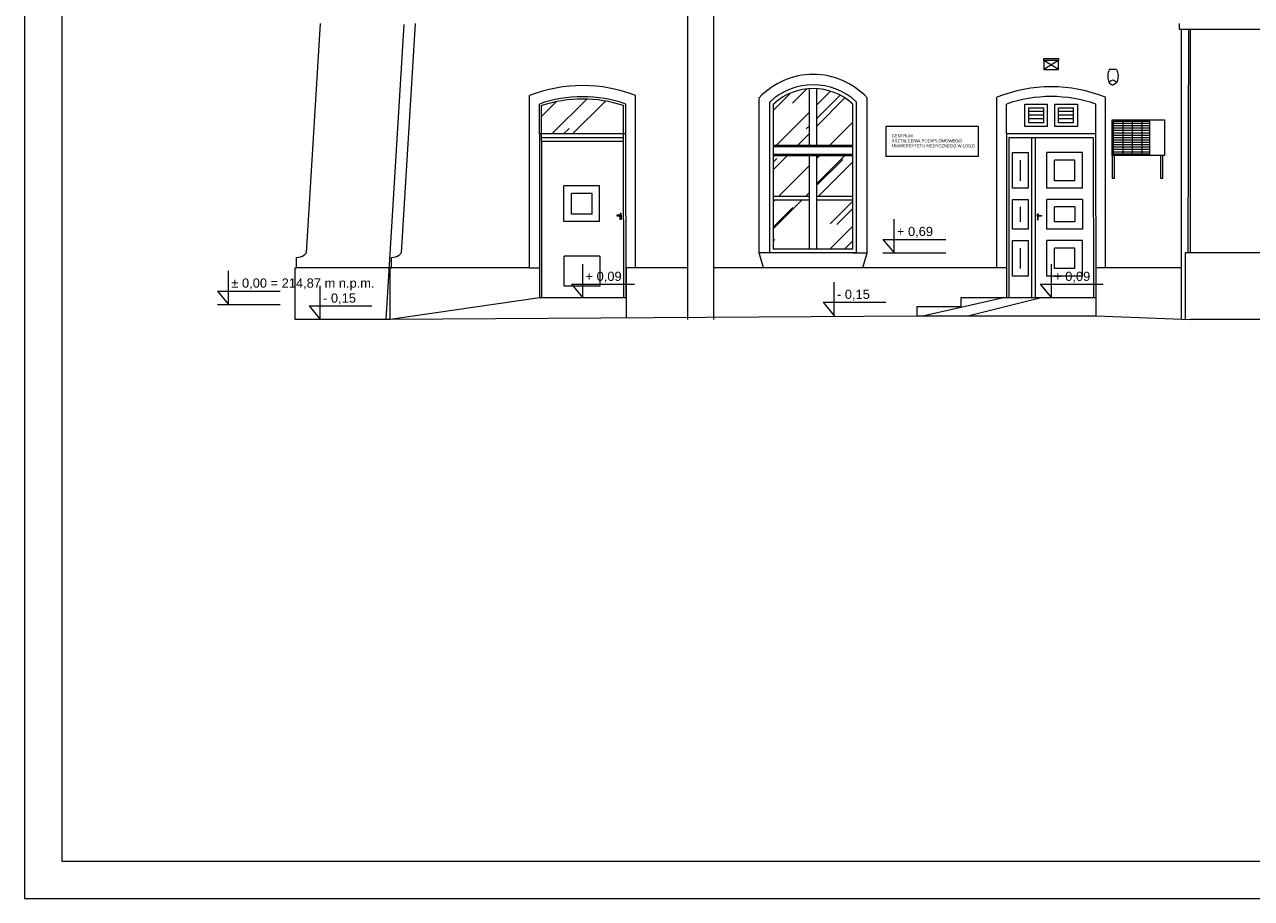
# Model space of a CAD drawing. Header units: millimetres. Extents: x -5254 to 173417, y -28809 to -6400.
# Tile 158 of 256: x 117986 to 119627, y -13512 to -12344. Entities that reach past the tile are written whole.
import ezdxf

# ---------------------------------------------------------------- set-up
doc = ezdxf.new("R2010")
doc.units = ezdxf.units.MM
for name, color, linetype, lineweight in [('me_cienka', 7, 'Continuous', 15), ('me_cienkie', 7, 'Continuous', 9), ('me_drewno', 7, 'Continuous', 15), ('me_elektryka', 7, 'Continuous', 15), ('me_koty', 7, 'Continuous', 13), ('me_szyby', 7, 'Continuous', 13), ('me_tabela', 7, 'Continuous', 20), ('me_tekst', 7, 'Continuous', 13), ('me_wentylacja', 7, 'Continuous', 9), ('me_ściany', 7, 'Continuous', 20)]:
    doc.layers.add(name, color=color, linetype=linetype, lineweight=lineweight)
doc.styles.add('PIOTR', font='arial.ttf', dxfattribs={"height": 10})
doc.styles.add('TABELKA', font='arial.ttf')
pattern_1 = [(45, (102824.3, -22615.82), (47.41575, 126.442), [838.2, -111.76, 279.4, -55.88]), (45, (102857.1, -22543.51), (-92.06559, 13.03933), [167.64, -18.4404, 335.28, -41.91]), (45, (102810.472, -22562.476), (178.994465, 231.942055), [447.04, -78.232, 223.52, -55.88])]

# ---------------------------------------------------------------- blocks, each defined once
blk = doc.blocks.new('KOTA')
at = {"color": 0}
for p, q in [((0, 0), (0, 50)), ((-16.6, 20), (76.8, 20)), ((-16.6, 20), (0, 0))]:
    blk.add_line(p, q, dxfattribs=at)
at = {"color": 0, "style": 'TABELKA', "flags": 4}
blk.add_attdef('POZIOM', (1.4, 25), '', height=13.7, rotation=360, dxfattribs=at)

msp = doc.modelspace()

# ---------------------------------------------------------------- hatches: boundary and pattern name
at = {"layer": 'me_szyby'}
h = msp.add_hatch(dxfattribs=at)
h.set_pattern_fill('AR-RROOF', color=256, scale=2.2, angle=45)
h.set_pattern_definition(pattern_1)
h.paths.add_polyline_path([(120699.05, -12632.04), (120753.05, -12632.04), (120753.05, -12512.04), (120699.05, -12512.04)])
h.paths.add_polyline_path([(120637.05, -12512.04), (120637.05, -12632.04), (120691.05, -12632.04), (120691.05, -12512.04)])
h.paths.add_polyline_path([(120699.05, -12502.04), (120753.05, -12502.04), (120753.05, -12442.04), (120699.05, -12442.04)])
h.paths.add_polyline_path([(120637.05, -12502.04), (120691.05, -12502.04), (120691.05, -12442.04), (120637.05, -12442.04)])
h.paths.add_polyline_path([(120450.05, -12442.04), (120396.05, -12442.04), (120396.05, -12502.04), (120450.05, -12502.04)])
h.paths.add_polyline_path([(120388.05, -12442.04), (120334.05, -12442.04), (120334.05, -12502.04), (120388.05, -12502.04)])
h.paths.add_polyline_path([(120450.05, -12512.04), (120396.05, -12512.04), (120396.05, -12632.04), (120450.05, -12632.04)])
h.paths.add_polyline_path([(120388.05, -12512.04), (120334.05, -12512.04), (120334.05, -12632.04), (120388.05, -12632.04)])
h.paths.add_polyline_path([(120093.05, -12632.04), (120147.05, -12632.04), (120147.05, -12512.04), (120093.05, -12512.04)])
h.paths.add_polyline_path([(120093.05, -12502.04), (120147.05, -12502.04), (120147.05, -12442.04), (120093.05, -12442.04)])
h.paths.add_polyline_path([(120031.05, -12502.04), (120085.05, -12502.04), (120085.05, -12442.04), (120031.05, -12442.04)])
h.paths.add_polyline_path([(120031.05, -12632.04), (120085.05, -12632.04), (120085.05, -12512.04), (120031.05, -12512.04)])
h.paths.add_polyline_path([(119846.05, -12442.04), (119792.05, -12442.04), (119792.05, -12502.04), (119846.05, -12502.04)])
h.paths.add_polyline_path([(119784.05, -12442.04), (119730.05, -12442.04), (119730.05, -12502.04), (119784.05, -12502.04)])
h.paths.add_polyline_path([(119792.05, -12632.04), (119846.05, -12632.04), (119846.05, -12512.04), (119792.05, -12512.04)])
h.paths.add_polyline_path([(119730.05, -12632.04), (119784.05, -12632.04), (119784.05, -12512.04), (119730.05, -12512.04)])
h.paths.add_polyline_path([(119045.65, -12505.33), (119093.65, -12505.33), (119093.65, -12450.04, 0.1713719), (119045.65, -12429.56)])
h.paths.add_polyline_path([(118987.65, -12505.33), (119035.65, -12505.33), (119035.65, -12429.56, 0.1713719), (118987.65, -12450.04)])
h.paths.add_polyline_path([(118987.65, -12573.6), (119035.65, -12573.6), (119035.65, -12519.33), (118987.65, -12519.33)])
h.paths.add_polyline_path([(119045.65, -12573.6), (119093.65, -12573.6), (119093.65, -12519.33), (119045.65, -12519.33)])
h.paths.add_polyline_path([(119045.65, -12644.04), (119093.65, -12644.04), (119093.65, -12578.6), (119045.65, -12578.6), (119045.65, -12592.62)])
h.paths.add_polyline_path([(119035.65, -12592.62), (119035.65, -12578.6), (118987.65, -12578.6), (118987.65, -12644.04), (119035.65, -12644.04)])
h = msp.add_hatch(dxfattribs=at)
h.set_pattern_fill('AR-RROOF', color=256, scale=2.2, angle=45)
h.set_pattern_definition(pattern_1)
h.paths.add_polyline_path([(118787.1, -12490.04), (118787.1, -12452.19, 0.1609841), (118677.65, -12452.19), (118677.65, -12490.04)])
at = {"layer": 'me_wentylacja'}
h = msp.add_hatch(dxfattribs=at)
h.set_pattern_fill('GRATE', color=256, scale=4)
h.set_pattern_definition([(0, (119442.2785, -12516.9553), (0, 3.175), []), (90, (119442.279, -12516.955), (-12.7, 8e-16), [])])
h.paths.add_polyline_path([(119490.28, -12516.96), (119490.28, -12472.96), (119442.28, -12472.96), (119442.28, -12516.96)])

# ---------------------------------------------------------------- linework, layer by layer
at = {"layer": 'me_cienka'}
for p, q in [((118872.65, -10833.27), (118872.65, -12738.04)), ((118907.65, -10833.27), (118907.65, -12738.04)), ((118493.55, -12343.78), (118469.62, -12738.04)), ((119530.05, -12342.54), (119530.05, -12350.04)), ((119530.05, -12350.04), (119545.05, -12350.04)), ((119532.55, -12350.04), (119532.55, -12738.04)), ((119534.05, -12350.04), (119549.05, -12350.04)), ((119542.55, -12350.04), (119541.55, -12649.04)), ((119549.05, -12350.04), (120941.05, -12350.04))]:
    msp.add_line(p, q, dxfattribs=at)
at = {"layer": 'me_cienkie'}
for p, q in [((118661.65, -12669.04), (118661.65, -12438.86)), ((118803.1, -12669.04), (118803.1, -12438.86)), ((119286.05, -12669.04), (119286.05, -12441)), ((119431.55, -12669.04), (119431.55, -12441)), ((119299.05, -12490.04), (119299.05, -12450.04)), ((119418.55, -12490.04), (119418.55, -12450.04)), ((119261.05, -12480.04), (119137.65, -12480.04)), ((119137.65, -12480.04), (119137.65, -12520.04)), ((119261.05, -12480.04), (119261.05, -12520.04)), ((119299.05, -12490.04), (119299.05, -12709.04)), ((119419.05, -12709.04), (119418.55, -12490.04)), ((119261.05, -12520.04), (119137.65, -12520.04)), ((119440.28, -12518.96), (119440.28, -12548.96)), ((119443.28, -12548.96), (119443.28, -12518.96)), ((119504.9, -12518.96), (119504.9, -12548.96)), ((119507.9, -12548.96), (119507.9, -12518.96)), ((119440.28, -12548.96), (119443.28, -12548.96)), ((119504.9, -12548.96), (119507.9, -12548.96)), ((118982.75, -12649.04), (118968.65, -12649.04)), ((119098.65, -12649.04), (119112.65, -12649.04)), ((119133.94, -12649.04), (119217.96, -12649.04)), ((120941.05, -12649.04), (119545.05, -12649.04)), ((118475.05, -12669.04), (118349.05, -12669.04)), ((118661.65, -12669.04), (118475.05, -12669.04)), ((118661.65, -12669.04), (118674.65, -12669.04)), ((118674.65, -12669.04), (118674.65, -12709.04)), ((118803.1, -12669.04), (118790.51, -12669.07)), ((118790.6, -12709.04), (118790.51, -12669.07)), ((118790.65, -12669.07), (118790.65, -12736)), ((118872.65, -12669.04), (118803.1, -12669.04)), ((119299.05, -12669.04), (118907.65, -12669.04)), ((119532.55, -12669.04), (119418.96, -12669.07)), ((118674.65, -12709.04), (118475.05, -12738.04)), ((118790.65, -12709.04), (118674.65, -12709.04)), ((119295.18, -12709.04), (119189.18, -12733.04)), ((119299.05, -12709.04), (119238.05, -12709.04)), ((119238.05, -12709.04), (119238.05, -12721.04)), ((119345.31, -12709.04), (119249.05, -12733.04)), ((119419.05, -12709.04), (119299.05, -12709.04)), ((119419.11, -12733.04), (119419.11, -12709.04)), ((118244.28, -12718.04), (118328.3, -12718.04)), ((119238.05, -12721.04), (119179.05, -12721.04)), ((119179.05, -12721.04), (119179.05, -12733.04)), ((119179.05, -12733.04), (119189.18, -12733.04)), ((119189.18, -12733.04), (119249.05, -12733.04))]:
    msp.add_line(p, q, dxfattribs=at)
for points in [[(118968.65, -12649.04), (118968.65, -12441.55)], [(119112.65, -12649.04), (119112.65, -12441.55)], [(118974.26, -12669.04), (118968.65, -12649.04)], [(119107.05, -12669.04), (119112.65, -12649.04)]]:
    msp.add_lwpolyline(points, dxfattribs=at)
for centre, radius, start, end in [((119040.65, -12509.33), 98.89, 43.27373, 136.72627), ((118732.38, -12617.75), 192.37, 68.42966, 111.57034), ((119358.8, -12623.54), 196.5, 68.27062, 111.72938), ((119358.8, -12623.54), 183.5, 70.99761, 109.00239)]:
    msp.add_arc(centre, radius, start, end, dxfattribs=at)
at = {"layer": 'me_drewno'}
for p, q in [((118674.65, -12490.04), (118674.65, -12450.04)), ((118677.65, -12500.04), (118677.65, -12452.19)), ((118787.1, -12500.04), (118787.1, -12452.19)), ((118790.1, -12490.04), (118790.1, -12450.04)), ((118790.1, -12490.04), (118674.65, -12490.04)), ((118674.65, -12490.04), (118674.65, -12709.04)), ((118787.11, -12495.04), (118677.65, -12495.04)), ((118790.6, -12709.04), (118790.1, -12490.04)), ((119418.55, -12490.04), (119299.05, -12490.04)), ((119299.05, -12490.04), (119299.05, -12709.04)), ((119415.56, -12495.04), (119302.05, -12495.04)), ((119302.05, -12495.04), (119302.05, -12709.04)), ((119333.05, -12709.04), (119333.05, -12495.04)), ((119338.05, -12709.04), (119338.05, -12495.04)), ((119416.05, -12709.05), (119415.56, -12495.04)), ((119419.05, -12709.04), (119418.55, -12490.04)), ((118787.11, -12500.04), (118677.65, -12500.04)), ((118677.65, -12500.04), (118677.65, -12709.04)), ((118787.6, -12709.05), (118787.11, -12500.04)), ((119307.05, -12515.04), (119328.05, -12515.04)), ((119307.05, -12562.54), (119307.05, -12515.04)), ((119317.55, -12525.04), (119317.55, -12552.54)), ((119328.05, -12515.04), (119328.05, -12562.54)), ((119400.6, -12515.04), (119353.05, -12515.04)), ((119353.05, -12562.54), (119353.05, -12515.04)), ((119390.6, -12525.04), (119363.05, -12525.04)), ((119363.05, -12552.54), (119363.05, -12525.04)), ((119390.6, -12552.54), (119390.6, -12525.04)), ((119400.6, -12562.54), (119400.6, -12515.04)), ((118755.12, -12559.61), (118707.58, -12559.61)), ((118707.58, -12607.11), (118707.58, -12559.61)), ((118755.12, -12607.11), (118755.12, -12559.61)), ((119328.05, -12562.54), (119307.05, -12562.54)), ((119400.6, -12562.54), (119353.05, -12562.54)), ((119390.6, -12552.54), (119363.05, -12552.54)), ((118745.12, -12569.61), (118717.58, -12569.61)), ((118717.58, -12597.11), (118717.58, -12569.61)), ((118745.12, -12597.11), (118745.12, -12569.61)), ((119307.05, -12577.54), (119328.05, -12577.54)), ((119307.05, -12617.54), (119307.05, -12577.54)), ((119328.05, -12577.54), (119328.05, -12617.54)), ((119400.6, -12577.54), (119353.05, -12577.54)), ((119353.05, -12617.54), (119353.05, -12577.54)), ((119400.6, -12577.54), (119400.6, -12617.54)), ((119317.55, -12587.54), (119317.55, -12607.54)), ((119390.6, -12587.54), (119363.05, -12587.54)), ((119363.05, -12607.54), (119363.05, -12587.54)), ((119390.6, -12587.54), (119390.6, -12607.54)), ((118755.12, -12607.11), (118707.58, -12607.11)), ((118745.12, -12597.11), (118717.58, -12597.11)), ((118784.35, -12598.54), (118778.35, -12598.54)), ((118778.35, -12598.54), (118778.35, -12599.54)), ((118778.35, -12599.54), (118784.35, -12599.54)), ((118783.85, -12596.54), (118782.85, -12596.54)), ((118782.85, -12596.54), (118782.85, -12598.54)), ((118782.85, -12604.54), (118782.85, -12599.54)), ((118783.85, -12604.54), (118782.85, -12604.54)), ((118783.85, -12598.54), (118783.85, -12596.54)), ((118783.85, -12599.54), (118783.85, -12604.54)), ((118784.35, -12599.54), (118784.35, -12598.54)), ((119340.05, -12599.04), (119346.05, -12599.04)), ((119340.05, -12600.04), (119340.05, -12599.04)), ((119346.05, -12600.04), (119340.05, -12600.04)), ((119340.55, -12599.04), (119340.55, -12597.04)), ((119340.55, -12597.04), (119341.55, -12597.04)), ((119340.55, -12600.04), (119340.55, -12605.04)), ((119340.55, -12605.04), (119341.55, -12605.04)), ((119341.55, -12597.04), (119341.55, -12599.04)), ((119341.55, -12605.04), (119341.55, -12600.04)), ((119346.05, -12599.04), (119346.05, -12600.04)), ((119390.6, -12607.54), (119363.05, -12607.54)), ((119328.05, -12617.54), (119307.05, -12617.54)), ((119400.6, -12617.54), (119353.05, -12617.54)), ((119307.05, -12632.54), (119328.05, -12632.54)), ((119307.05, -12680.04), (119307.05, -12632.54)), ((119317.55, -12642.54), (119317.55, -12670.04)), ((119328.05, -12632.54), (119328.05, -12680.04)), ((119400.6, -12632.54), (119353.05, -12632.54)), ((119400.6, -12632.54), (119353.05, -12632.54)), ((119353.05, -12680.04), (119353.05, -12632.54)), ((119390.6, -12642.54), (119363.05, -12642.54)), ((119363.05, -12670.04), (119363.05, -12642.54)), ((119390.6, -12670.04), (119390.6, -12642.54)), ((119400.6, -12680.04), (119400.6, -12632.54)), ((118755.55, -12653.52), (118708, -12653.52)), ((118708, -12693.52), (118708, -12653.52)), ((118755.55, -12653.52), (118755.55, -12693.52)), ((119390.6, -12670.04), (119363.05, -12670.04)), ((118755.55, -12693.52), (118708, -12693.52)), ((119328.05, -12680.04), (119307.05, -12680.04)), ((119400.6, -12680.04), (119353.05, -12680.04))]:
    msp.add_line(p, q, dxfattribs=at)
for points in [[(119035.65, -12507.33), (119035.65, -12429.56)], [(119045.65, -12507.33), (119045.65, -12429.56)], [(118982.65, -12450.04), (118982.65, -12447.35)], [(119098.65, -12450.04), (119098.65, -12447.35)], [(118982.65, -12644.04), (118982.65, -12450.04)], [(118987.65, -12644.04), (118987.65, -12450.04)], [(119093.65, -12644.04), (119093.65, -12450.04)], [(119098.65, -12644.04), (119098.65, -12450.04)], [(119093.65, -12505.33), (118987.65, -12505.33)], [(119093.65, -12507.33), (118987.65, -12507.33)], [(119093.65, -12517.33), (118987.65, -12517.33)], [(119093.65, -12519.33), (118987.65, -12519.33)], [(119035.65, -12592.62), (119035.65, -12517.33)], [(119045.65, -12592.62), (119045.65, -12517.33)], [(119035.65, -12573.6), (118987.65, -12573.6)], [(119035.65, -12578.6), (118987.65, -12578.6)], [(119093.65, -12573.6), (119045.65, -12573.6)], [(119093.65, -12578.6), (119045.65, -12578.6)], [(119035.65, -12644.04), (119035.65, -12592.62)], [(119045.65, -12644.04), (119045.65, -12592.62)], [(119098.65, -12649.04), (118982.75, -12649.04), (118982.65, -12644.04)], [(119093.65, -12644.04), (118987.65, -12644.04)], [(119093.65, -12649.04), (119098.65, -12649.04), (119098.65, -12644.04)]]:
    msp.add_lwpolyline(points, dxfattribs=at)
for centre, radius, start, end in [((119040.65, -12509.33), 84.89, 46.90241, 133.09759), ((119040.65, -12507.77), 78.37, 47.4442, 132.5558), ((118732.38, -12617.75), 177.37, 71.00772, 108.99228), ((118732.38, -12617.75), 174.37, 71.70951, 108.29049)]:
    msp.add_arc(centre, radius, start, end, dxfattribs=at)
at = {"layer": 'me_elektryka'}
for p, q in [((119348.8, -12392.04), (119348.8, -12389.04)), ((119348.8, -12389.04), (119368.8, -12389.04)), ((119368.8, -12391.85), (119348.8, -12404.04)), ((119368.8, -12392.04), (119348.8, -12392.04)), ((119348.8, -12392.04), (119348.8, -12404.04)), ((119368.8, -12404.04), (119348.8, -12392.04)), ((119368.8, -12389.04), (119368.8, -12391.85)), ((119368.8, -12404.04), (119368.8, -12392.04)), ((119348.8, -12404.04), (119368.8, -12404.04)), ((119446.33, -12404.04), (119436.33, -12404.04))]:
    msp.add_line(p, q, dxfattribs=at)
for points in [[(119436.33, -12404.04), (119434.47, -12411.73), (119439.53, -12424.04), (119441.29, -12424.43)], [(119446.33, -12404.04), (119448.19, -12411.73), (119443.13, -12424.04), (119441.29, -12424.43)], [(119446.33, -12421.33), (119443.84, -12419.32), (119441.13, -12418.35), (119438.41, -12419.22), (119436.33, -12421.33)]]:
    msp.add_spline(points, degree=3, dxfattribs=at)
at = {"layer": 'me_tabela'}
for points in [[(117986.47, -13512.08), (124986.47, -13512.08), (124986.47, -10542.08), (117986.47, -10542.08)], [(118036.47, -13462.08), (124936.47, -13462.08), (124936.47, -10592.08), (118036.47, -10592.08)]]:
    msp.add_lwpolyline(points, close=True, dxfattribs=at)
at = {"layer": 'me_wentylacja'}
for p, q in [((119323.8, -12480.04), (119323.8, -12450.04)), ((119323.8, -12450.04), (119353.8, -12450.04)), ((119328.8, -12475.04), (119328.8, -12455.04)), ((119328.8, -12455.04), (119348.8, -12455.04)), ((119348.8, -12460.04), (119328.8, -12460.04)), ((119348.8, -12475.04), (119348.8, -12455.04)), ((119353.8, -12480.04), (119353.8, -12450.04)), ((119363.8, -12450.04), (119393.8, -12450.04)), ((119363.8, -12480.04), (119363.8, -12450.04)), ((119368.8, -12475.04), (119368.8, -12455.04)), ((119368.8, -12455.04), (119388.8, -12455.04)), ((119388.8, -12460.04), (119368.8, -12460.04)), ((119388.8, -12475.04), (119388.8, -12455.04)), ((119393.8, -12450.04), (119393.8, -12480.04)), ((119353.8, -12480.04), (119323.8, -12480.04)), ((119348.8, -12465.04), (119328.8, -12465.04)), ((119348.8, -12470.04), (119328.8, -12470.04)), ((119348.8, -12475.04), (119328.8, -12475.04)), ((119393.8, -12480.04), (119363.8, -12480.04)), ((119388.8, -12465.04), (119368.8, -12465.04)), ((119388.8, -12470.04), (119368.8, -12470.04)), ((119388.8, -12475.04), (119368.8, -12475.04)), ((119440.28, -12518.96), (119440.28, -12470.96)), ((119440.28, -12470.96), (119510.28, -12470.96)), ((119442.28, -12516.96), (119442.28, -12472.96)), ((119442.28, -12472.96), (119490.28, -12472.96)), ((119490.28, -12470.96), (119490.28, -12518.96)), ((119510.28, -12470.96), (119510.28, -12518.96)), ((119510.28, -12518.96), (119440.28, -12518.96)), ((119490.28, -12516.96), (119442.28, -12516.96))]:
    msp.add_line(p, q, dxfattribs=at)
at = {"layer": 'me_ściany'}
for p, q in [((118381.55, -12342.54), (118363.05, -12649.04)), ((118508.55, -12342.54), (118490.05, -12649.04)), ((119545.05, -12649.04), (119545.05, -12350.04)), ((118350.05, -12669.04), (118350.05, -12655.04)), ((118477.05, -12669.04), (118477.05, -12655.04)), ((119545.05, -12649.04), (119538.05, -12649.04)), ((119538.05, -12649.04), (119538.05, -12738.04)), ((118348.05, -12738.04), (118348.05, -12669.04)), ((118348.05, -12669.04), (118350.05, -12669.04)), ((118475.05, -12738.04), (118475.05, -12669.04)), ((118475.05, -12669.04), (118477.05, -12669.04)), ((118475.05, -12738.04), (118348.05, -12738.04)), ((119249.05, -12733.04), (118475.05, -12738.04)), ((119249.05, -12733.04), (119419.11, -12733.04)), ((119419.11, -12733.04), (119545.05, -12738.04)), ((120941.05, -12738.04), (119545.05, -12738.04))]:
    msp.add_line(p, q, dxfattribs=at)
for points in [[(118350.05, -12655.04), (118359.98, -12652.3), (118363.05, -12649.04)], [(118477.05, -12655.04), (118486.98, -12652.3), (118490.05, -12649.04)]]:
    msp.add_spline(points, degree=3, dxfattribs=at)

# ---------------------------------------------------------------- block references
at = {"layer": 'me_koty'}
ref = msp.add_blockref('KOTA', (119148.85, -12649.04), dxfattribs=dict(at, xscale=0.8999999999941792, yscale=0.8999999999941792, zscale=0.6))
ref.add_attrib('POZIOM', '+ 0,69', (119152.59, -12626.54), dxfattribs={"layer": '0', "height": 12.303, "style": 'TABELKA', "flags": 4})
ref = msp.add_blockref('KOTA', (118259.19, -12718.04), dxfattribs=dict(at, xscale=0.8999999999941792, yscale=0.8999999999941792, zscale=0.6))
ref.add_attrib('POZIOM', '%%p 0,00 = 214,87 m n.p.m.', (118262.93, -12695.54), dxfattribs={"layer": '0', "height": 12.3031, "style": 'TABELKA', "flags": 4})
ref = msp.add_blockref('KOTA', (118732.65, -12709.04), dxfattribs=dict(at, xscale=0.8999999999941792, yscale=0.8999999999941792, zscale=0.6))
ref.add_attrib('POZIOM', '+ 0,09', (118736.39, -12686.54), dxfattribs={"layer": '0', "height": 12.303, "style": 'TABELKA', "flags": 4})
ref = msp.add_blockref('KOTA', (119359.05, -12709.04), dxfattribs=dict(at, xscale=0.8999999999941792, yscale=0.8999999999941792, zscale=0.6))
ref.add_attrib('POZIOM', '+ 0,09', (119362.79, -12686.54), dxfattribs={"layer": '0', "height": 12.303, "style": 'TABELKA', "flags": 4})
ref = msp.add_blockref('KOTA', (118381.79, -12738.04), dxfattribs=dict(at, xscale=0.8999999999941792, yscale=0.8999999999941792, zscale=0.6))
ref.add_attrib('POZIOM', '- 0,15', (118385.53, -12715.54), dxfattribs={"layer": '0', "height": 12.303, "style": 'TABELKA', "flags": 4})
ref = msp.add_blockref('KOTA', (119068.76, -12733.04), dxfattribs=dict(at, xscale=0.8999999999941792, yscale=0.8999999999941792, zscale=0.6))
ref.add_attrib('POZIOM', '- 0,15', (119072.5, -12710.54), dxfattribs={"layer": '0', "height": 12.303, "style": 'TABELKA', "flags": 4})

# ---------------------------------------------------------------- texts
at = {"layer": 'me_tekst', "insert": (119145.81, -12490.57), "char_height": 4, "attachment_point": 1, "style": 'PIOTR'}
msp.add_mtext_dynamic_manual_height_columns('CENTRUM\\PKSZTAŁCENIA PODYPLOMOWEGO\\PUNIWERSYTETU MEDYCZNEGO W ŁODZI', width=123.3976, gutter_width=12.5, heights=[-17.61], dxfattribs=at)

doc.saveas('drawing.dxf')
